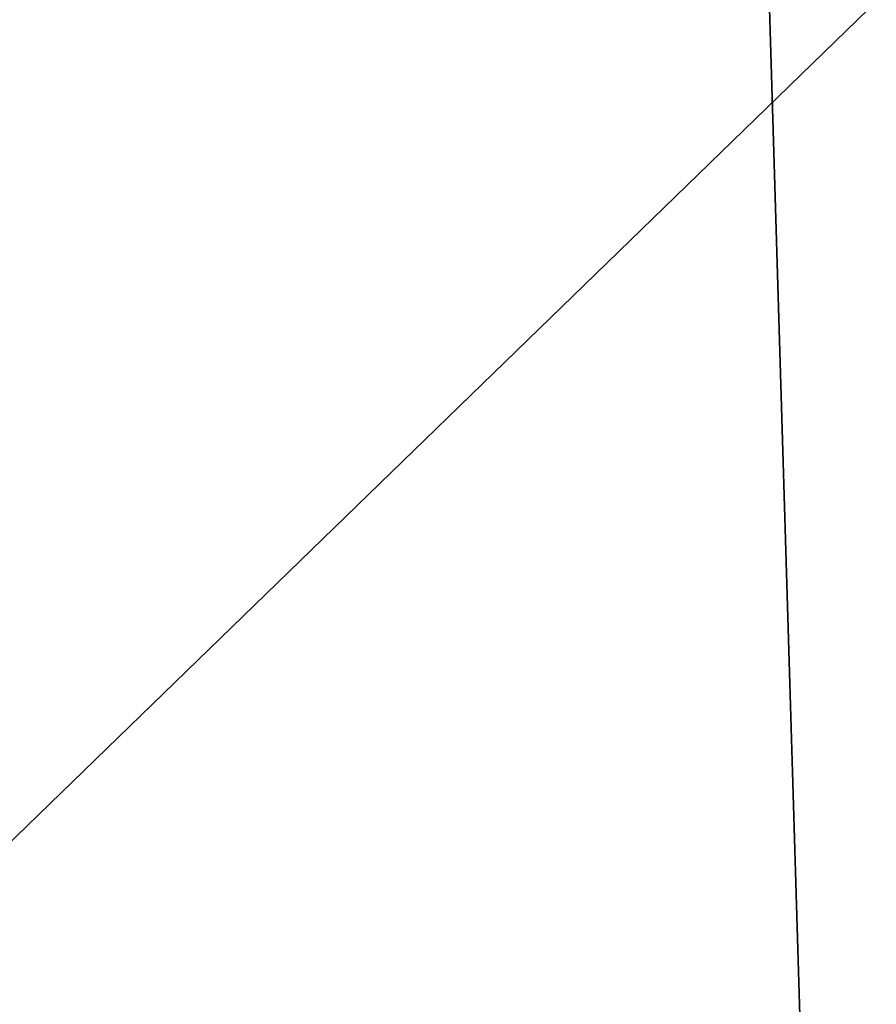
# Model space of a CAD drawing. Header units: millimetres. Extents: x -455 to 455, y -678 to 20.
# Tile 90 of 256: x -2.198 to -2.079, y -71.716 to -71.579. Entities that reach past the tile are written whole.
import ezdxf

# ---------------------------------------------------------------- set-up
doc = ezdxf.new("R2010")
doc.units = ezdxf.units.MM
doc.header["$LTSCALE"] = 65.185185
for name, color, linetype in [('237', 7, 'CONTINUOUS'), ('362', 7, 'CONTINUOUS'), ('378', 7, 'CONTINUOUS'), ('566', 7, 'CONTINUOUS'), ('568', 7, 'CONTINUOUS')]:
    doc.layers.add(name, color=color, linetype=linetype)

msp = doc.modelspace()

# ---------------------------------------------------------------- linework, layer by layer
at = {"layer": '237', "linetype": 'Continuous'}
for points in [[(-2.02482, -74.85131, -2.96229), (-2.2, -25, -1.35), (-2.63505, -74.85131, -1.35), (-2.02482, -74.85131, -2.96229)], [(-1.87094, -25.60872, -2.45872), (-2.2, -25, -1.35), (-2.02482, -74.85131, -2.96229), (-1.87094, -25.60872, -2.45872)]]:
    msp.add_3dface(points, dxfattribs=at)
at = {"layer": '362', "linetype": 'Continuous'}
for points in [[(-2, -74.7, 19.85), (-2, 0, 19.85), (-4.05718, -6.35378, 19.03358), (-2, -74.7, 19.85)], [(-2, -74.7, 19.85), (-4.05718, -6.35378, 19.03358), (-4.12132, -74.7, 18.97132), (-2, -74.7, 19.85)]]:
    msp.add_3dface(points, dxfattribs=at)
at = {"layer": '378', "linetype": 'Continuous'}
for points in [[(-2.34238, -71.5, -6.28562), (-2, -71.5, -6.15), (-2.35076, -71.84043, -6.54475), (-2.34238, -71.5, -6.28562)], [(-2.35076, -71.84043, -6.54475), (-2, -71.5, -6.15), (-2, -71.80199, -6.2515), (-2.35076, -71.84043, -6.54475)]]:
    msp.add_3dface(points, dxfattribs=at)
at = {"layer": '566', "linetype": 'Continuous'}
for points in [[(-2.09344, -12.78906, 15.05), (-1.9099, -11.79276, 15.84277), (-2.63505, -74.85131, 15.05), (-2.09344, -12.78906, 15.05)], [(-2.63505, -74.85131, 15.05), (-1.9099, -11.79276, 15.84277), (-2.02482, -74.85131, 16.66229), (-2.63505, -74.85131, 15.05)]]:
    msp.add_3dface(points, dxfattribs=at)
at = {"layer": '568', "linetype": 'Continuous'}
msp.add_3dface([(-2.63505, -74.85131, 15.05), (-2.32584, -39.4198, 14.79427), (-2.09344, -12.78906, 15.05), (-2.63505, -74.85131, 15.05)], dxfattribs=at)

doc.saveas('drawing.dxf')
